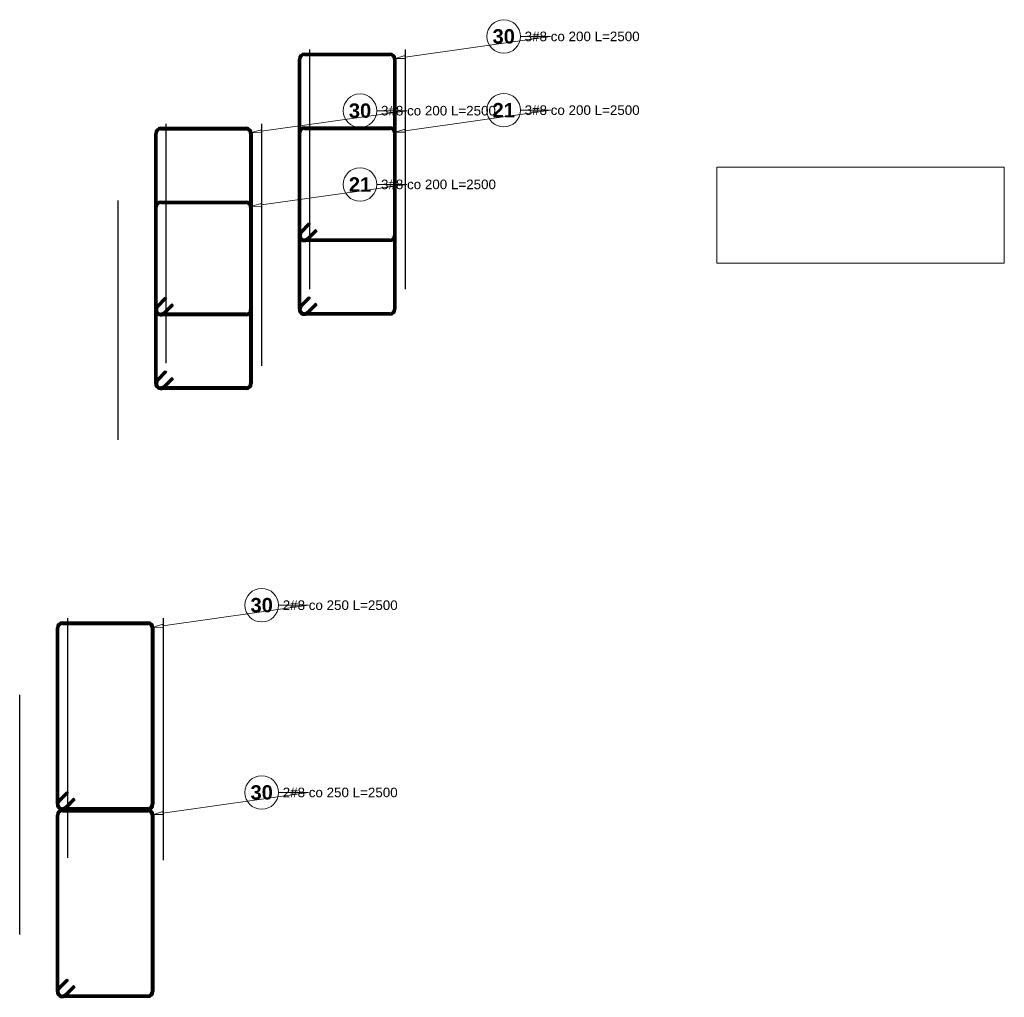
# Model space of a CAD drawing. Extents: x 40861 to 114399, y -71497 to -5875.
# Tile 32 of 45: x 89504 to 93615, y -18336 to -14256. Entities that reach past the tile are written whole.
import ezdxf

# ---------------------------------------------------------------- set-up
doc = ezdxf.new("R2010")
doc.units = 0
doc.header["$LTSCALE"] = 10
doc.header["$MEASUREMENT"] = 0
doc.linetypes.add('HIDDEN', pattern=[0.375, 0.25, -0.125])
doc.layers.add('P-Przerywana', color=13, linetype='HIDDEN', lineweight=9)
doc.layers.add('RCAD_kształt pręta', color=7, linetype='Continuous')
doc.layers.add('RCAD_opis kształtu pręta', color=7, linetype='Continuous')
doc.styles.add('style1', font='arial.ttf')
doc.styles.add('style3', font='arialbd.ttf')

msp = doc.modelspace()

# ---------------------------------------------------------------- hatches: boundary and pattern name
at = {"layer": 'RCAD_kształt pręta', "lineweight": 40, "true_color": 0x919191}
h = msp.add_hatch(color=252, dxfattribs=at)
edge = h.paths.add_edge_path(flags=0)
edge.add_line((90692.98806, -14396.15068), (90692.98806, -14404.15068))
edge.add_arc((90692.98806, -14420.15068), 16, 90, 180)
edge.add_line((90676.98806, -14420.15068), (90668.98806, -14420.15068))
edge.add_arc((90692.98806, -14420.15068), 24, 450, 540, ccw=False)
for points in [[(90676.98806, -15156.32623), (90668.98806, -15156.32623), (90668.98806, -14420.15068), (90676.98806, -14420.15068)], [(90692.98806, -14404.15068), (90692.98806, -14396.15068), (91049.53136, -14396.15068), (91049.53136, -14404.15068)], [(91065.53136, -14420.15068), (91073.53136, -14420.15068), (91073.53136, -15156.32623), (91065.53136, -15156.32623)], [(90092.98806, -14714.15068), (90092.98806, -14706.15068), (90449.53136, -14706.15068), (90449.53136, -14714.15068)], [(90692.98806, -14711.83901), (90692.98806, -14703.83901), (91049.53136, -14703.83901), (91049.53136, -14711.83901)], [(90076.98806, -15466.32623), (90068.98806, -15466.32623), (90068.98806, -14730.15068), (90076.98806, -14730.15068)], [(90465.53136, -14730.15068), (90473.53136, -14730.15068), (90473.53136, -15466.32623), (90465.53136, -15466.32623)], [(90676.98806, -15464.01456), (90668.98806, -15464.01456), (90668.98806, -14727.83901), (90676.98806, -14727.83901)], [(91065.53136, -14727.83901), (91073.53136, -14727.83901), (91073.53136, -15464.01456), (91065.53136, -15464.01456)], [(90076.98806, -15774.01456), (90068.98806, -15774.01456), (90068.98806, -15037.83901), (90076.98806, -15037.83901)], [(90092.98806, -15021.83901), (90092.98806, -15013.83901), (90449.53136, -15013.83901), (90449.53136, -15021.83901)], [(90465.53136, -15037.83901), (90473.53136, -15037.83901), (90473.53136, -15774.01456), (90465.53136, -15774.01456)], [(90681.67435, -15145.01252), (90676.01749, -15139.35567), (90711.37283, -15104.00033), (90717.02969, -15109.65718)], [(90739.6571, -15132.2846), (90745.31396, -15137.94146), (90709.95862, -15173.29679), (90704.30176, -15167.63994)], [(91049.53136, -15172.32623), (91049.53136, -15180.32623), (90692.98806, -15180.32623), (90692.98806, -15172.32623)], [(90081.67435, -15455.01252), (90076.01749, -15449.35567), (90111.37283, -15414.00033), (90117.02969, -15419.65718)], [(90681.67435, -15452.70085), (90676.01749, -15447.044), (90711.37283, -15411.68866), (90717.02969, -15417.34551)], [(90139.6571, -15442.2846), (90145.31396, -15447.94146), (90109.95862, -15483.29679), (90104.30176, -15477.63994)], [(90739.6571, -15439.97293), (90745.31396, -15445.62978), (90709.95862, -15480.98512), (90704.30176, -15475.32827)], [(90449.53136, -15482.32623), (90449.53136, -15490.32623), (90092.98806, -15490.32623), (90092.98806, -15482.32623)], [(91049.53136, -15480.01456), (91049.53136, -15488.01456), (90692.98806, -15488.01456), (90692.98806, -15480.01456)], [(90081.67435, -15762.70085), (90076.01749, -15757.044), (90111.37283, -15721.68866), (90117.02969, -15727.34551)], [(90139.6571, -15749.97293), (90145.31396, -15755.62978), (90109.95862, -15790.98512), (90104.30176, -15785.32827)], [(90449.53136, -15790.01456), (90449.53136, -15798.01456), (90092.98806, -15798.01456), (90092.98806, -15790.01456)], [(89682.26713, -16778.14594), (89682.26713, -16770.14594), (90038.81044, -16770.14594), (90038.81044, -16778.14594)], [(89666.26713, -17530.32149), (89658.26713, -17530.32149), (89658.26713, -16794.14594), (89666.26713, -16794.14594)], [(90054.81044, -16794.14594), (90062.81044, -16794.14594), (90062.81044, -17530.32149), (90054.81044, -17530.32149)], [(89670.95343, -17519.00778), (89665.29657, -17513.35093), (89700.65191, -17477.99559), (89706.30876, -17483.65244)], [(89728.93618, -17506.27986), (89734.59304, -17511.93671), (89699.2377, -17547.29205), (89693.58084, -17541.6352)], [(90038.81044, -17546.32149), (90038.81044, -17554.32149), (89682.26713, -17554.32149), (89682.26713, -17546.32149)], [(89682.26713, -17559.852), (89682.26713, -17551.852), (90038.81044, -17551.852), (90038.81044, -17559.852)], [(89666.26713, -18312.02754), (89658.26713, -18312.02754), (89658.26713, -17575.852), (89666.26713, -17575.852)], [(90054.81044, -17575.852), (90062.81044, -17575.852), (90062.81044, -18312.02754), (90054.81044, -18312.02754)], [(89670.95343, -18300.71383), (89665.29657, -18295.05698), (89700.65191, -18259.70164), (89706.30876, -18265.3585)], [(89728.93618, -18287.98591), (89734.59304, -18293.64277), (89699.2377, -18328.99811), (89693.58084, -18323.34125)], [(90038.81044, -18328.02754), (90038.81044, -18336.02754), (89682.26713, -18336.02754), (89682.26713, -18328.02754)]]:
    msp.add_hatch(color=252, dxfattribs=at).paths.add_polyline_path(points, flags=0)
h = msp.add_hatch(color=252, dxfattribs=at)
edge = h.paths.add_edge_path(flags=0)
edge.add_line((91073.53136, -14420.15068), (91065.53136, -14420.15068))
edge.add_arc((91049.53136, -14420.15068), 16, 0, 90)
edge.add_line((91049.53136, -14404.15068), (91049.53136, -14396.15068))
edge.add_arc((91049.53136, -14420.15068), 24, 360, 450, ccw=False)
h = msp.add_hatch(color=252, dxfattribs=at)
edge = h.paths.add_edge_path(flags=0)
edge.add_line((90092.98806, -14706.15068), (90092.98806, -14714.15068))
edge.add_arc((90092.98806, -14730.15068), 16, 90, 180)
edge.add_line((90076.98806, -14730.15068), (90068.98806, -14730.15068))
edge.add_arc((90092.98806, -14730.15068), 24, 450, 540, ccw=False)
h = msp.add_hatch(color=252, dxfattribs=at)
edge = h.paths.add_edge_path(flags=0)
edge.add_line((90473.53136, -14730.15068), (90465.53136, -14730.15068))
edge.add_arc((90449.53136, -14730.15068), 16, 0, 90)
edge.add_line((90449.53136, -14714.15068), (90449.53136, -14706.15068))
edge.add_arc((90449.53136, -14730.15068), 24, 360, 450, ccw=False)
h = msp.add_hatch(color=252, dxfattribs=at)
edge = h.paths.add_edge_path(flags=0)
edge.add_line((90692.98806, -14703.83901), (90692.98806, -14711.83901))
edge.add_arc((90692.98806, -14727.83901), 16, 90, 180)
edge.add_line((90676.98806, -14727.83901), (90668.98806, -14727.83901))
edge.add_arc((90692.98806, -14727.83901), 24, 450, 540, ccw=False)
h = msp.add_hatch(color=252, dxfattribs=at)
edge = h.paths.add_edge_path(flags=0)
edge.add_line((91073.53136, -14727.83901), (91065.53136, -14727.83901))
edge.add_arc((91049.53136, -14727.83901), 16, 0, 90)
edge.add_line((91049.53136, -14711.83901), (91049.53136, -14703.83901))
edge.add_arc((91049.53136, -14727.83901), 24, 360, 450, ccw=False)
h = msp.add_hatch(color=252, dxfattribs=at)
edge = h.paths.add_edge_path(flags=0)
edge.add_line((90092.98806, -15013.83901), (90092.98806, -15021.83901))
edge.add_arc((90092.98806, -15037.83901), 16, 90, 180)
edge.add_line((90076.98806, -15037.83901), (90068.98806, -15037.83901))
edge.add_arc((90092.98806, -15037.83901), 24, 450, 540, ccw=False)
h = msp.add_hatch(color=252, dxfattribs=at)
edge = h.paths.add_edge_path(flags=0)
edge.add_line((90473.53136, -15037.83901), (90465.53136, -15037.83901))
edge.add_arc((90449.53136, -15037.83901), 16, 0, 90)
edge.add_line((90449.53136, -15021.83901), (90449.53136, -15013.83901))
edge.add_arc((90449.53136, -15037.83901), 24, 360, 450, ccw=False)
h = msp.add_hatch(color=252, dxfattribs=at)
edge = h.paths.add_edge_path(flags=0)
edge.add_line((90676.01749, -15139.35567), (90681.67435, -15145.01252))
edge.add_arc((90692.98806, -15156.32623), 16, -225, -90)
edge.add_line((90692.98806, -15172.32623), (90692.98806, -15180.32623))
edge.add_arc((90692.98806, -15156.32623), 24, 135, 270, ccw=False)
h = msp.add_hatch(color=252, dxfattribs=at)
edge = h.paths.add_edge_path(flags=0)
edge.add_line((90668.98806, -15156.32623), (90676.98806, -15156.32623))
edge.add_arc((90692.98806, -15156.32623), 16, -180, -45)
edge.add_line((90704.30176, -15167.63994), (90709.95862, -15173.29679))
edge.add_arc((90692.98806, -15156.32623), 24, 180, 315, ccw=False)
h = msp.add_hatch(color=252, dxfattribs=at)
edge = h.paths.add_edge_path(flags=0)
edge.add_line((91049.53136, -15180.32623), (91049.53136, -15172.32623))
edge.add_arc((91049.53136, -15156.32623), 16, -90, 0)
edge.add_line((91065.53136, -15156.32623), (91073.53136, -15156.32623))
edge.add_arc((91049.53136, -15156.32623), 24, 270, 360, ccw=False)
h = msp.add_hatch(color=252, dxfattribs=at)
edge = h.paths.add_edge_path(flags=0)
edge.add_line((90076.01749, -15449.35567), (90081.67435, -15455.01252))
edge.add_arc((90092.98806, -15466.32623), 16, -225, -90)
edge.add_line((90092.98806, -15482.32623), (90092.98806, -15490.32623))
edge.add_arc((90092.98806, -15466.32623), 24, 135, 270, ccw=False)
h = msp.add_hatch(color=252, dxfattribs=at)
edge = h.paths.add_edge_path(flags=0)
edge.add_line((90676.01749, -15447.044), (90681.67435, -15452.70085))
edge.add_arc((90692.98806, -15464.01456), 16, -225, -90)
edge.add_line((90692.98806, -15480.01456), (90692.98806, -15488.01456))
edge.add_arc((90692.98806, -15464.01456), 24, 135, 270, ccw=False)
h = msp.add_hatch(color=252, dxfattribs=at)
edge = h.paths.add_edge_path(flags=0)
edge.add_line((90068.98806, -15466.32623), (90076.98806, -15466.32623))
edge.add_arc((90092.98806, -15466.32623), 16, -180, -45)
edge.add_line((90104.30176, -15477.63994), (90109.95862, -15483.29679))
edge.add_arc((90092.98806, -15466.32623), 24, 180, 315, ccw=False)
h = msp.add_hatch(color=252, dxfattribs=at)
edge = h.paths.add_edge_path(flags=0)
edge.add_line((90449.53136, -15490.32623), (90449.53136, -15482.32623))
edge.add_arc((90449.53136, -15466.32623), 16, -90, 0)
edge.add_line((90465.53136, -15466.32623), (90473.53136, -15466.32623))
edge.add_arc((90449.53136, -15466.32623), 24, 270, 360, ccw=False)
h = msp.add_hatch(color=252, dxfattribs=at)
edge = h.paths.add_edge_path(flags=0)
edge.add_line((90668.98806, -15464.01456), (90676.98806, -15464.01456))
edge.add_arc((90692.98806, -15464.01456), 16, -180, -45)
edge.add_line((90704.30176, -15475.32827), (90709.95862, -15480.98512))
edge.add_arc((90692.98806, -15464.01456), 24, 180, 315, ccw=False)
h = msp.add_hatch(color=252, dxfattribs=at)
edge = h.paths.add_edge_path(flags=0)
edge.add_line((91049.53136, -15488.01456), (91049.53136, -15480.01456))
edge.add_arc((91049.53136, -15464.01456), 16, -90, 0)
edge.add_line((91065.53136, -15464.01456), (91073.53136, -15464.01456))
edge.add_arc((91049.53136, -15464.01456), 24, 270, 360, ccw=False)
h = msp.add_hatch(color=252, dxfattribs=at)
edge = h.paths.add_edge_path(flags=0)
edge.add_line((90076.01749, -15757.044), (90081.67435, -15762.70085))
edge.add_arc((90092.98806, -15774.01456), 16, -225, -90)
edge.add_line((90092.98806, -15790.01456), (90092.98806, -15798.01456))
edge.add_arc((90092.98806, -15774.01456), 24, 135, 270, ccw=False)
h = msp.add_hatch(color=252, dxfattribs=at)
edge = h.paths.add_edge_path(flags=0)
edge.add_line((90068.98806, -15774.01456), (90076.98806, -15774.01456))
edge.add_arc((90092.98806, -15774.01456), 16, -180, -45)
edge.add_line((90104.30176, -15785.32827), (90109.95862, -15790.98512))
edge.add_arc((90092.98806, -15774.01456), 24, 180, 315, ccw=False)
h = msp.add_hatch(color=252, dxfattribs=at)
edge = h.paths.add_edge_path(flags=0)
edge.add_line((90449.53136, -15798.01456), (90449.53136, -15790.01456))
edge.add_arc((90449.53136, -15774.01456), 16, -90, 0)
edge.add_line((90465.53136, -15774.01456), (90473.53136, -15774.01456))
edge.add_arc((90449.53136, -15774.01456), 24, 270, 360, ccw=False)
h = msp.add_hatch(color=252, dxfattribs=at)
edge = h.paths.add_edge_path(flags=0)
edge.add_line((89682.26713, -16770.14594), (89682.26713, -16778.14594))
edge.add_arc((89682.26713, -16794.14594), 16, 90, 180)
edge.add_line((89666.26713, -16794.14594), (89658.26713, -16794.14594))
edge.add_arc((89682.26713, -16794.14594), 24, 450, 540, ccw=False)
h = msp.add_hatch(color=252, dxfattribs=at)
edge = h.paths.add_edge_path(flags=0)
edge.add_line((90062.81044, -16794.14594), (90054.81044, -16794.14594))
edge.add_arc((90038.81044, -16794.14594), 16, 0, 90)
edge.add_line((90038.81044, -16778.14594), (90038.81044, -16770.14594))
edge.add_arc((90038.81044, -16794.14594), 24, 360, 450, ccw=False)
h = msp.add_hatch(color=252, dxfattribs=at)
edge = h.paths.add_edge_path(flags=0)
edge.add_line((89665.29657, -17513.35093), (89670.95343, -17519.00778))
edge.add_arc((89682.26713, -17530.32149), 16, -225, -90)
edge.add_line((89682.26713, -17546.32149), (89682.26713, -17554.32149))
edge.add_arc((89682.26713, -17530.32149), 24, 135, 270, ccw=False)
h = msp.add_hatch(color=252, dxfattribs=at)
edge = h.paths.add_edge_path(flags=0)
edge.add_line((89658.26713, -17530.32149), (89666.26713, -17530.32149))
edge.add_arc((89682.26713, -17530.32149), 16, -180, -45)
edge.add_line((89693.58084, -17541.6352), (89699.2377, -17547.29205))
edge.add_arc((89682.26713, -17530.32149), 24, 180, 315, ccw=False)
h = msp.add_hatch(color=252, dxfattribs=at)
edge = h.paths.add_edge_path(flags=0)
edge.add_line((89682.26713, -17551.852), (89682.26713, -17559.852))
edge.add_arc((89682.26713, -17575.852), 16, 90, 180)
edge.add_line((89666.26713, -17575.852), (89658.26713, -17575.852))
edge.add_arc((89682.26713, -17575.852), 24, 450, 540, ccw=False)
h = msp.add_hatch(color=252, dxfattribs=at)
edge = h.paths.add_edge_path(flags=0)
edge.add_line((90038.81044, -17554.32149), (90038.81044, -17546.32149))
edge.add_arc((90038.81044, -17530.32149), 16, -90, 0)
edge.add_line((90054.81044, -17530.32149), (90062.81044, -17530.32149))
edge.add_arc((90038.81044, -17530.32149), 24, 270, 360, ccw=False)
h = msp.add_hatch(color=252, dxfattribs=at)
edge = h.paths.add_edge_path(flags=0)
edge.add_line((90062.81044, -17575.852), (90054.81044, -17575.852))
edge.add_arc((90038.81044, -17575.852), 16, 0, 90)
edge.add_line((90038.81044, -17559.852), (90038.81044, -17551.852))
edge.add_arc((90038.81044, -17575.852), 24, 360, 450, ccw=False)
h = msp.add_hatch(color=252, dxfattribs=at)
edge = h.paths.add_edge_path(flags=0)
edge.add_line((89665.29657, -18295.05698), (89670.95343, -18300.71383))
edge.add_arc((89682.26713, -18312.02754), 16, -225, -90)
edge.add_line((89682.26713, -18328.02754), (89682.26713, -18336.02754))
edge.add_arc((89682.26713, -18312.02754), 24, 135, 270, ccw=False)
h = msp.add_hatch(color=252, dxfattribs=at)
edge = h.paths.add_edge_path(flags=0)
edge.add_line((89658.26713, -18312.02754), (89666.26713, -18312.02754))
edge.add_arc((89682.26713, -18312.02754), 16, -180, -45)
edge.add_line((89693.58084, -18323.34125), (89699.2377, -18328.99811))
edge.add_arc((89682.26713, -18312.02754), 24, 180, 315, ccw=False)
h = msp.add_hatch(color=252, dxfattribs=at)
edge = h.paths.add_edge_path(flags=0)
edge.add_line((90038.81044, -18336.02754), (90038.81044, -18328.02754))
edge.add_arc((90038.81044, -18312.02754), 16, -90, 0)
edge.add_line((90054.81044, -18312.02754), (90062.81044, -18312.02754))
edge.add_arc((90038.81044, -18312.02754), 24, 270, 360, ccw=False)

# ---------------------------------------------------------------- linework, layer by layer
for points in [[(90714.5731, -14379.84298), (90714.5731, -15379.84298)], [(91114.5731, -15379.84298), (91114.5731, -14379.84298)], [(90114.5731, -14689.84298), (90114.5731, -15689.84298)], [(90514.5731, -15689.84298), (90514.5731, -14689.84298)], [(90514.5731, -15699.84298), (90514.5731, -14699.84298)], [(89914.5731, -16009.84298), (89914.5731, -15009.84298)], [(89703.85217, -16753.83824), (89703.85217, -17753.83824)], [(90103.85217, -17753.83824), (90103.85217, -16753.83824)], [(90103.85217, -17763.83824), (90103.85217, -16763.83824)], [(89503.85217, -18073.83824), (89503.85217, -17073.83824)]]:
    msp.add_lwpolyline(points)
at = {"layer": 'P-Przerywana'}
msp.add_lwpolyline([(92415.39816, -15271.52425), (93615.39816, -15271.52425), (93615.39816, -14871.52425), (92415.39816, -14871.52425)], close=True, dxfattribs=at)
at = {"layer": 'RCAD_kształt pręta', "color": 4, "lineweight": 40}
for p, q in [((90668.98806, -15156.32623), (90668.98806, -14420.15068)), ((90676.98806, -15156.32623), (90676.98806, -14420.15068)), ((90692.98806, -14396.15068), (91049.53136, -14396.15068)), ((90692.98806, -14404.15068), (91049.53136, -14404.15068)), ((91065.53136, -14420.15068), (91065.53136, -15156.32623)), ((91073.53136, -14420.15068), (91073.53136, -15156.32623)), ((90092.98806, -14706.15068), (90449.53136, -14706.15068)), ((90092.98806, -14714.15068), (90449.53136, -14714.15068)), ((90692.98806, -14703.83901), (91049.53136, -14703.83901)), ((90692.98806, -14711.83901), (91049.53136, -14711.83901)), ((90068.98806, -15466.32623), (90068.98806, -14730.15068)), ((90076.98806, -15466.32623), (90076.98806, -14730.15068)), ((90465.53136, -14730.15068), (90465.53136, -15466.32623)), ((90473.53136, -14730.15068), (90473.53136, -15466.32623)), ((90668.98806, -15464.01456), (90668.98806, -14727.83901)), ((90676.98806, -15464.01456), (90676.98806, -14727.83901)), ((91065.53136, -14727.83901), (91065.53136, -15464.01456)), ((91073.53136, -14727.83901), (91073.53136, -15464.01456)), ((90068.98806, -15774.01456), (90068.98806, -15037.83901)), ((90076.98806, -15774.01456), (90076.98806, -15037.83901)), ((90092.98806, -15013.83901), (90449.53136, -15013.83901)), ((90092.98806, -15021.83901), (90449.53136, -15021.83901)), ((90465.53136, -15037.83901), (90465.53136, -15774.01456)), ((90473.53136, -15037.83901), (90473.53136, -15774.01456)), ((90676.01749, -15139.35567), (90711.37283, -15104.00033)), ((90681.67435, -15145.01252), (90717.02969, -15109.65718)), ((90711.37283, -15104.00033), (90717.02969, -15109.65718)), ((90739.6571, -15132.2846), (90704.30176, -15167.63994)), ((90745.31396, -15137.94146), (90709.95862, -15173.29679)), ((90745.31396, -15137.94146), (90739.6571, -15132.2846)), ((91049.53136, -15172.32623), (90692.98806, -15172.32623)), ((91049.53136, -15180.32623), (90692.98806, -15180.32623)), ((90076.01749, -15449.35567), (90111.37283, -15414.00033)), ((90111.37283, -15414.00033), (90117.02969, -15419.65718)), ((90676.01749, -15447.044), (90711.37283, -15411.68866)), ((90681.67435, -15452.70085), (90717.02969, -15417.34551)), ((90711.37283, -15411.68866), (90717.02969, -15417.34551)), ((90081.67435, -15455.01252), (90117.02969, -15419.65718)), ((90139.6571, -15442.2846), (90104.30176, -15477.63994)), ((90145.31396, -15447.94146), (90109.95862, -15483.29679)), ((90145.31396, -15447.94146), (90139.6571, -15442.2846)), ((90739.6571, -15439.97293), (90704.30176, -15475.32827)), ((90745.31396, -15445.62978), (90709.95862, -15480.98512)), ((90745.31396, -15445.62978), (90739.6571, -15439.97293)), ((90449.53136, -15482.32623), (90092.98806, -15482.32623)), ((90449.53136, -15490.32623), (90092.98806, -15490.32623)), ((91049.53136, -15480.01456), (90692.98806, -15480.01456)), ((91049.53136, -15488.01456), (90692.98806, -15488.01456)), ((90076.01749, -15757.044), (90111.37283, -15721.68866)), ((90081.67435, -15762.70085), (90117.02969, -15727.34551)), ((90111.37283, -15721.68866), (90117.02969, -15727.34551)), ((90139.6571, -15749.97293), (90104.30176, -15785.32827)), ((90145.31396, -15755.62978), (90109.95862, -15790.98512)), ((90145.31396, -15755.62978), (90139.6571, -15749.97293)), ((90449.53136, -15790.01456), (90092.98806, -15790.01456)), ((90449.53136, -15798.01456), (90092.98806, -15798.01456)), ((89682.26713, -16770.14594), (90038.81044, -16770.14594)), ((89658.26713, -17530.32149), (89658.26713, -16794.14594)), ((89666.26713, -17530.32149), (89666.26713, -16794.14594)), ((89682.26713, -16778.14594), (90038.81044, -16778.14594)), ((90054.81044, -16794.14594), (90054.81044, -17530.32149)), ((90062.81044, -16794.14594), (90062.81044, -17530.32149)), ((89665.29657, -17513.35093), (89700.65191, -17477.99559)), ((89670.95343, -17519.00778), (89706.30876, -17483.65244)), ((89728.93618, -17506.27986), (89693.58084, -17541.6352)), ((89734.59304, -17511.93671), (89699.2377, -17547.29205)), ((89700.65191, -17477.99559), (89706.30876, -17483.65244)), ((89734.59304, -17511.93671), (89728.93618, -17506.27986)), ((90038.81044, -17546.32149), (89682.26713, -17546.32149)), ((89682.26713, -17551.852), (90038.81044, -17551.852)), ((90038.81044, -17554.32149), (89682.26713, -17554.32149)), ((89658.26713, -18312.02754), (89658.26713, -17575.852)), ((89666.26713, -18312.02754), (89666.26713, -17575.852)), ((89682.26713, -17559.852), (90038.81044, -17559.852)), ((90054.81044, -17575.852), (90054.81044, -18312.02754)), ((90062.81044, -17575.852), (90062.81044, -18312.02754)), ((89665.29657, -18295.05698), (89700.65191, -18259.70164)), ((89670.95343, -18300.71383), (89706.30876, -18265.3585)), ((89728.93618, -18287.98591), (89693.58084, -18323.34125)), ((89734.59304, -18293.64277), (89699.2377, -18328.99811)), ((89700.65191, -18259.70164), (89706.30876, -18265.3585)), ((89734.59304, -18293.64277), (89728.93618, -18287.98591)), ((90038.81044, -18328.02754), (89682.26713, -18328.02754)), ((90038.81044, -18336.02754), (89682.26713, -18336.02754))]:
    msp.add_line(p, q, dxfattribs=at)
for centre, radius, start, end in [((90692.98806, -14420.15068), 24, 90, 180), ((90692.98806, -14420.15068), 16, 90, 180), ((91049.53136, -14420.15068), 24, 0, 90), ((91049.53136, -14420.15068), 16, 0, 90), ((90092.98806, -14730.15068), 24, 90, 180), ((90092.98806, -14730.15068), 16, 90, 180), ((90449.53136, -14730.15068), 24, 0, 90), ((90449.53136, -14730.15068), 16, 0, 90), ((90692.98806, -14727.83901), 24, 90, 180), ((90692.98806, -14727.83901), 16, 90, 180), ((91049.53136, -14727.83901), 24, 0, 90), ((91049.53136, -14727.83901), 16, 0, 90), ((90092.98806, -15037.83901), 24, 90, 180), ((90092.98806, -15037.83901), 16, 90, 180), ((90449.53136, -15037.83901), 24, 0, 90), ((90449.53136, -15037.83901), 16, 0, 90), ((90692.98806, -15156.32623), 24, 135, 270), ((90692.98806, -15156.32623), 24, 180, 315), ((90692.98806, -15156.32623), 16, 135, 270), ((90692.98806, -15156.32623), 16, 180, 315), ((91049.53136, -15156.32623), 16, 270, 0), ((91049.53136, -15156.32623), 24, 270, 0), ((90092.98806, -15466.32623), 24, 135, 270), ((90092.98806, -15466.32623), 16, 135, 270), ((90692.98806, -15464.01456), 24, 135, 270), ((90692.98806, -15464.01456), 16, 135, 270), ((90092.98806, -15466.32623), 24, 180, 315), ((90092.98806, -15466.32623), 16, 180, 315), ((90449.53136, -15466.32623), 16, 270, 0), ((90449.53136, -15466.32623), 24, 270, 0), ((90692.98806, -15464.01456), 24, 180, 315), ((90692.98806, -15464.01456), 16, 180, 315), ((91049.53136, -15464.01456), 16, 270, 0), ((91049.53136, -15464.01456), 24, 270, 0), ((90092.98806, -15774.01456), 24, 135, 270), ((90092.98806, -15774.01456), 24, 180, 315), ((90092.98806, -15774.01456), 16, 135, 270), ((90092.98806, -15774.01456), 16, 180, 315), ((90449.53136, -15774.01456), 16, 270, 0), ((90449.53136, -15774.01456), 24, 270, 0), ((89682.26713, -16794.14594), 24, 90, 180), ((90038.81044, -16794.14594), 24, 0, 90), ((89682.26713, -16794.14594), 16, 90, 180), ((90038.81044, -16794.14594), 16, 0, 90), ((89682.26713, -17530.32149), 24, 135, 270), ((89682.26713, -17530.32149), 24, 180, 315), ((89682.26713, -17575.852), 24, 90, 180), ((89682.26713, -17530.32149), 16, 135, 270), ((89682.26713, -17530.32149), 16, 180, 315), ((90038.81044, -17530.32149), 16, 270, 0), ((90038.81044, -17530.32149), 24, 270, 0), ((90038.81044, -17575.852), 24, 0, 90), ((89682.26713, -17575.852), 16, 90, 180), ((90038.81044, -17575.852), 16, 0, 90), ((89682.26713, -18312.02754), 24, 135, 270), ((89682.26713, -18312.02754), 24, 180, 315), ((89682.26713, -18312.02754), 16, 135, 270), ((89682.26713, -18312.02754), 16, 180, 315), ((90038.81044, -18312.02754), 16, 270, 0), ((90038.81044, -18312.02754), 24, 270, 0)]:
    msp.add_arc(centre, radius, start, end, dxfattribs=at)
at = {"layer": 'RCAD_opis kształtu pręta', "color": 8, "lineweight": 0}
for p, q in [((91720.81442, -14325.52599), (91112.90484, -14411.2175)), ((91720.81442, -14325.52599), (91595.04808, -14325.52599)), ((91073.29642, -14416.80074), (91111.9743, -14404.61609)), ((91113.83538, -14417.8189), (91073.29642, -14416.80074)), ((91113.83538, -14417.8189), (91111.9743, -14404.61609)), ((91120.81442, -14635.52599), (90512.90484, -14721.2175)), ((91120.81442, -14635.52599), (90995.04808, -14635.52599)), ((91720.81442, -14633.21432), (91112.90484, -14718.90583)), ((91720.81442, -14633.21432), (91595.04808, -14633.21432)), ((90473.29642, -14726.80074), (90511.9743, -14714.61609)), ((90513.83538, -14727.8189), (90511.9743, -14714.61609)), ((91073.29642, -14724.48907), (91111.9743, -14712.30442)), ((91113.83538, -14725.50723), (91111.9743, -14712.30442)), ((90513.83538, -14727.8189), (90473.29642, -14726.80074)), ((91113.83538, -14725.50723), (91073.29642, -14724.48907)), ((91120.81442, -14943.21432), (90512.90484, -15028.90583)), ((91120.81442, -14943.21432), (90995.04808, -14943.21432)), ((90473.29642, -15034.48907), (90511.9743, -15022.30442)), ((90513.83538, -15035.50723), (90473.29642, -15034.48907)), ((90513.83538, -15035.50723), (90511.9743, -15022.30442)), ((90710.0935, -16699.52125), (90102.18392, -16785.21276)), ((90710.0935, -16699.52125), (90584.32716, -16699.52125)), ((90062.5755, -16790.796), (90101.25338, -16778.61135)), ((90103.11446, -16791.81416), (90062.5755, -16790.796)), ((90103.11446, -16791.81416), (90101.25338, -16778.61135)), ((90710.0935, -17481.2273), (90102.18392, -17566.91881)), ((90710.0935, -17481.2273), (90584.32716, -17481.2273)), ((90062.5755, -17572.50205), (90101.25338, -17560.31741)), ((90103.11446, -17573.52021), (90062.5755, -17572.50205)), ((90103.11446, -17573.52021), (90101.25338, -17560.31741))]:
    msp.add_line(p, q, dxfattribs=at)
for centre in [(91525.04808, -14325.52599), (90925.04808, -14635.52599), (91525.04808, -14633.21432), (90925.04808, -14943.21432), (90514.32716, -16699.52125), (90514.32716, -17481.2273)]:
    msp.add_circle(centre, 70, dxfattribs=at)

# ---------------------------------------------------------------- texts
at = {"layer": 'RCAD_opis kształtu pręta', "color": 1, "lineweight": 40, "attachment_point": 5}
for s, insert, char_height, style in [('30', (91525.04808, -14325.52599), 60, 'style3'), ('3#8 co 200 L=2500', (91852.57878, -14325.52599), 40, 'style1'), ('21', (91525.04808, -14633.21432), 60, 'style3'), ('30', (90925.04808, -14635.52599), 60, 'style3'), ('3#8 co 200 L=2500', (91252.57878, -14635.52599), 40, 'style1'), ('3#8 co 200 L=2500', (91852.57878, -14633.21432), 40, 'style1'), ('21', (90925.04808, -14943.21432), 60, 'style3'), ('3#8 co 200 L=2500', (91252.57878, -14943.21432), 40, 'style1'), ('30', (90514.32716, -16699.52125), 60, 'style3'), ('2#8 co 250 L=2500', (90842.21256, -16699.52125), 40, 'style1'), ('30', (90514.32716, -17481.2273), 60, 'style3'), ('2#8 co 250 L=2500', (90842.21256, -17481.2273), 40, 'style1')]:
    msp.add_mtext(s, dxfattribs=dict(at, insert=insert, char_height=char_height, style=style))

doc.saveas('drawing.dxf')
